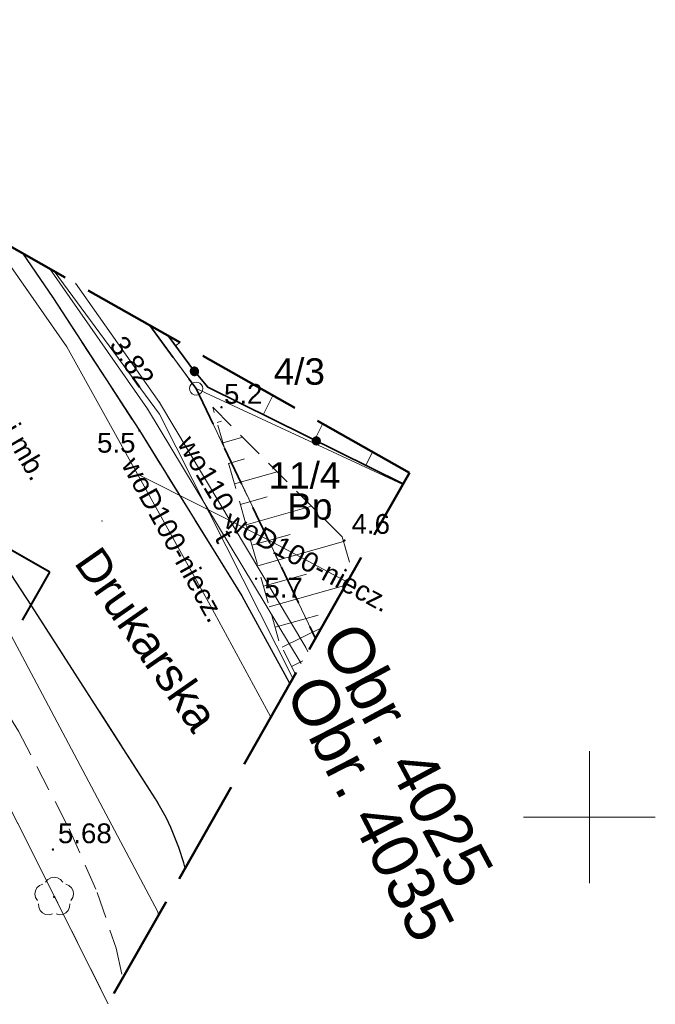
# Model space of a CAD drawing. Extents: x 5477758 to 5478339, y 5918274 to 5918502.
# Tile 41 of 43: x 5477978 to 5478002, y 5918443 to 5918480. Entities that reach past the tile are written whole.
import ezdxf
from ezdxf.enums import TextEntityAlignment as Align

# ---------------------------------------------------------------- set-up
doc = ezdxf.new("R2010")
doc.units = 0
doc.header["$PDSIZE"] = 0.75
for name, pattern in [('PRZER1-1', [2, 1, -1]), ('PRZER2-1', [3, 2, -1]), ('PRZER3-1', [4, 3, -1]), ('PRZER3-2', [5, 3, -2]), ('PRZER4-1', [5, 4, -1])]:
    doc.linetypes.add(name, pattern=pattern)
doc.layers.get('0').update_dxf_attribs({"linetype": 'CONTINUOUS', "lineweight": 13})
for name, color, linetype, lineweight in [('FrameItemsLayer$', 7, 'CONTINUOUS', 0), ('GELULI_O', 7, 'PRZER3-1', 18), ('GEPPGO', 7, 'CONTINUOUS', 18), ('GESDZI', 7, 'CONTINUOUS', 18), ('GESDZI_O', 7, 'CONTINUOUS', 18), ('GESJOB', 7, 'PRZER3-2', 35), ('GESJOB_O', 7, 'PRZER3-2', 35), ('GESUZY', 96, 'PRZER1-1', 18), ('GESUZY_O', 96, 'PRZER1-1', 18), ('GOSRBG', 7, 'CONTINUOUS', 18), ('GSLKOG', 7, 'CONTINUOUS', 35), ('GSLKRW', 7, 'CONTINUOUS', 25), ('GSPPRB', 7, 'CONTINUOUS', 20), ('GSPRDL', 96, 'CONTINUOUS', 18), ('GSPWPN', 7, 'CONTINUOUS', 13), ('GSPWPN_O', 7, 'CONTINUOUS', 13), ('GSPWPS', 7, 'CONTINUOUS', 13), ('GSPWPS_O', 7, 'CONTINUOUS', 13), ('GSSKOA', 7, 'PRZER3-1', 18), ('GSSKOA_O', 7, 'PRZER3-1', 18), ('GSSKOD', 7, 'PRZER2-1', 18), ('GSSZSN', 7, 'PRZER2-1', 18), ('GTGTXT', 7, 'CONTINUOUS', 18), ('GULGPR', 2, 'CONTINUOUS', 18), ('GULTPR', 30, 'CONTINUOUS', 18), ('GULTPR_O', 30, 'CONTINUOUS', 18), ('GULWPR', 5, 'CONTINUOUS', 18), ('GULWPR_O', 5, 'CONTINUOUS', 18), ('GUPPRZ', 7, 'CONTINUOUS', 18), ('GUPPRZ_O', 7, 'CONTINUOUS', 18), ('zakres', 150, 'PRZER4-1', 50)]:
    doc.layers.add(name, color=color, linetype=linetype, lineweight=lineweight)
doc.layers.add('kołnierz', color=11, linetype='CONTINUOUS', lineweight=70, plot=False)
doc.styles.add('GEO-INFO', font='arial.ttf')

# ---------------------------------------------------------------- blocks, each defined once
blk = doc.blocks.new('EPPGS')
at = {"color": 0}
blk.add_lwpolyline([(0, 0.5), (0.154508, 0.475528), (0.293893, 0.404508), (0.404508, 0.293893), (0.475528, 0.154508), (0.5, 0), (0.475528, -0.154508), (0.404508, -0.293893), (0.293893, -0.404508), (0.154508, -0.475528), (0, -0.5), (-0.154508, -0.475528), (-0.293893, -0.404508), (-0.404508, -0.293893), (-0.475528, -0.154508), (-0.5, 0), (-0.475528, 0.154508), (-0.404508, 0.293893), (-0.293893, 0.404508), (-0.154508, 0.475528)], close=True, dxfattribs=at)
blk = doc.blocks.new('KOLO')
blk.add_hatch(color=0).paths.add_polyline_path([(-0.5, 0), (-0.482963, -0.12941), (-0.433013, -0.25), (-0.353553, -0.353553), (-0.25, -0.433013), (-0.12941, -0.482963), (0, -0.5), (0.12941, -0.482963), (0.25, -0.433013), (0.353553, -0.353553), (0.433013, -0.25), (0.482963, -0.12941), (0.5, 0), (0.482963, 0.12941), (0.433013, 0.25), (0.353553, 0.353553), (0.25, 0.433013), (0.12941, 0.482963), (0, 0.5), (-0.12941, 0.482963), (-0.25, 0.433013), (-0.353553, 0.353553), (-0.433013, 0.25), (-0.482963, 0.12941)])
blk = doc.blocks.new('SPDLP')
blk.add_hatch(color=0).paths.add_polyline_path([(0, -0.09), (0.027812, -0.085595), (0.052901, -0.072812), (0.072812, -0.052901), (0.085595, -0.027812), (0.09, 0), (0.085595, 0.027812), (0.072812, 0.052901), (0.052901, 0.072812), (0.027812, 0.085595), (0, 0.09), (-0.027812, 0.085595), (-0.052901, 0.072812), (-0.072812, 0.052901), (-0.085595, 0.027812), (-0.09, 0), (-0.085595, -0.027812), (-0.072812, -0.052901), (-0.052901, -0.072812), (-0.027812, -0.085595)])
at = {"color": 0}
for points in [[(-0.648554, 1.126667), (-0.481106, 1.325358), (-0.255912, 1.454989), (0, 1.5), (0.255912, 1.454989), (0.481106, 1.325358), (0.648554, 1.126667)], [(-1.271938, -0.268652), (-1.40916, -0.048001), (-1.462858, 0.20623), (-1.426585, 0.463525), (-1.304695, 0.693003), (-1.11182, 0.867117), (-0.871109, 0.964971)], [(0.871109, 0.964971), (1.11182, 0.867117), (1.304695, 0.693003), (1.426585, 0.463525), (1.462858, 0.20623), (1.40916, -0.048001), (1.271938, -0.268652)], [(-0.137547, -1.292703), (-0.389802, -1.355024), (-0.648184, -1.327532), (-0.881678, -1.213525), (-1.062258, -1.026689), (-1.168249, -0.78945), (-1.186929, -0.530282)], [(1.186929, -0.530282), (1.168249, -0.78945), (1.062258, -1.026689), (0.881678, -1.213525), (0.648184, -1.327532), (0.389802, -1.355024), (0.137547, -1.292703)]]:
    blk.add_lwpolyline(points, dxfattribs=at)
blk = doc.blocks.new('POINT')
at = {"color": 0}
blk.add_point((0, 0), dxfattribs=at)

msp = doc.modelspace()

# ---------------------------------------------------------------- linework, layer by layer
at = {"layer": 'FrameItemsLayer$', "color": 7, "linetype": 'Continuous', "lineweight": 18}
for points in [[(5478000, 5918447.5), (5478000, 5918452.5)], [(5477997.5, 5918450), (5478002.5, 5918450)]]:
    msp.add_lwpolyline(points, dxfattribs=at)
at = {"layer": 'GESDZI', "color": 7, "linetype": 'Continuous', "lineweight": 18}
for points in [[(5477956.852, 5918483.668), (5477963.46, 5918476), (5477971.4, 5918463.59), (5477981.759, 5918442.93)], [(5477981.759, 5918442.93), (5477971.4, 5918463.59), (5477963.46, 5918476), (5477956.852, 5918483.668)], [(5477983.337, 5918468.641), (5477985.09, 5918466.25), (5477992.927, 5918462.614)], [(5477989.615, 5918456.777), (5477985.09, 5918466.25), (5477983.337, 5918468.641)], [(5477992.927, 5918462.614), (5477985.09, 5918466.25), (5477989.615, 5918456.777)]]:
    msp.add_lwpolyline(points, dxfattribs=at)
at = {"layer": 'GESJOB', "color": 7, "linetype": 'PRZER3-2', "lineweight": 35, "ltscale": 0.5}
msp.add_lwpolyline([(5477983.337, 5918468.641), (5477985.09, 5918466.25), (5477989.615, 5918456.777)], dxfattribs=at)
msp.add_lwpolyline([(5477983.337, 5918468.641), (5477985.09, 5918466.25), (5477989.615, 5918456.777)], dxfattribs=at)
at = {"layer": 'GESUZY', "color": 96, "linetype": 'PRZER1-1', "lineweight": 18, "ltscale": 0.5}
for points in [[(5477956.852, 5918483.668), (5477963.46, 5918476), (5477971.4, 5918463.59), (5477981.759, 5918442.93)], [(5477981.759, 5918442.93), (5477971.4, 5918463.59), (5477963.46, 5918476), (5477956.852, 5918483.668)], [(5477983.337, 5918468.641), (5477985.09, 5918466.25), (5477989.615, 5918456.777)], [(5477989.615, 5918456.777), (5477985.09, 5918466.25), (5477983.337, 5918468.641)]]:
    msp.add_lwpolyline(points, dxfattribs=at)
at = {"layer": 'GOSRBG', "color": 7, "linetype": 'Continuous', "lineweight": 18}
msp.add_lwpolyline([(5477979.714, 5918470.697), (5477983.702, 5918465.286), (5477988.759, 5918455.269)], dxfattribs=at)
at = {"layer": 'GSLKOG', "color": 7, "linetype": 'Continuous', "lineweight": 35}
for points in [[(5477984.027, 5918468.25), (5477985.032, 5918466.893)], [(5477992.94, 5918462.638), (5477985.54, 5918466.301), (5477985.024, 5918466.916)]]:
    msp.add_lwpolyline(points, dxfattribs=at)
at = {"layer": 'GSLKRW', "color": 7, "linetype": 'Continuous', "lineweight": 25}
msp.add_lwpolyline([(5477984.675, 5918448.07, 0.085053), (5477983.326, 5918451.046), (5477978.858, 5918458.003), (5477972.884, 5918467.137), (5477964.404, 5918479.383)], format="xyb", dxfattribs=at)
msp.add_lwpolyline([(5477978.506, 5918471.382), (5477979.66, 5918469.7), (5477982.94, 5918464.66), (5477986.82, 5918458.4), (5477988.46, 5918455.41), (5477988.643, 5918455.063)], dxfattribs=at)
at = {"layer": 'GSPPRB', "color": 7, "linetype": 'Continuous', "lineweight": 20}
for p in [(5477985.032, 5918466.893), (5477983.247, 5918465.481), (5477987.827, 5918460.523), (5477989.249, 5918456.436)]:
    msp.add_point(p, dxfattribs=at)
at = {"layer": 'GSSKOA', "color": 7, "linetype": 'PRZER3-1', "lineweight": 18, "ltscale": 0.5}
msp.add_lwpolyline([(5477984.676, 5918448.072, 0.084576), (5477983.33, 5918451.05), (5477978.86, 5918458), (5477972.88, 5918467.14), (5477964.404, 5918479.383)], format="xyb", dxfattribs=at)
msp.add_lwpolyline([(5477978.506, 5918471.382), (5477979.66, 5918469.7), (5477982.94, 5918464.66), (5477986.82, 5918458.4), (5477988.46, 5918455.41), (5477988.643, 5918455.063)], dxfattribs=at)
at = {"layer": 'GSSKOD', "color": 7, "linetype": 'PRZER2-1', "lineweight": 18, "ltscale": 0.5}
msp.add_lwpolyline([(5477957.805, 5918483.128), (5477958.203, 5918482.622), (5477963.336, 5918475.72), (5477968.236, 5918468.933), (5477970.258, 5918465.638), (5477974.812, 5918459.035), (5477978.364, 5918453.259), (5477980.276, 5918449.561), (5477981.34, 5918447.144), (5477982.062, 5918445.034), (5477982.307, 5918443.897)], dxfattribs=at)
msp.add_lwpolyline([(5477984.675, 5918448.07, 0.085053), (5477983.326, 5918451.046), (5477978.858, 5918458.003), (5477972.884, 5918467.137), (5477964.404, 5918479.383)], format="xyb", dxfattribs=at)
at = {"layer": 'GSSZSN', "color": 7, "linetype": 'PRZER2-1', "lineweight": 18, "ltscale": 0.5}
for points in [[(5477992.94, 5918462.638), (5477985.54, 5918466.301), (5477985.032, 5918466.893), (5477984.027, 5918468.25)], [(5477985.721, 5918465.552), (5477990.624, 5918460.627), (5477991.023, 5918459.259)], [(5477988.852, 5918455.432), (5477988.23, 5918456.691), (5477985.721, 5918465.552)]]:
    msp.add_lwpolyline(points, dxfattribs=at)
at = {"layer": 'GSSZSN', "color": 7, "linetype": 'Continuous', "lineweight": 18, "flags": 128}
for points in [[(5477984.308, 5918467.871), (5477984.475, 5918467.995)], [(5477987.639, 5918465.262), (5477988.002, 5918465.994)], [(5477985.886, 5918464.969), (5477986.048, 5918465.015)], [(5477989.584, 5918464.299), (5477989.892, 5918464.922)], [(5477986.106, 5918464.192), (5477986.862, 5918464.406)], [(5477991.528, 5918463.337), (5477991.782, 5918463.85)], [(5477986.326, 5918463.415), (5477986.92, 5918463.583)], [(5477986.546, 5918462.639), (5477988.165, 5918463.097)], [(5477986.766, 5918461.862), (5477987.791, 5918462.152)], [(5477986.986, 5918461.085), (5477989.468, 5918461.788)], [(5477987.206, 5918460.309), (5477988.662, 5918460.721)], [(5477987.426, 5918459.532), (5477990.675, 5918460.452)], [(5477987.646, 5918458.755), (5477989.273, 5918459.216)], [(5477987.865, 5918457.979), (5477990.762, 5918458.799)], [(5477988.085, 5918457.202), (5477989.72, 5918457.665)], [(5477988.352, 5918456.443), (5477989.844, 5918457.18)], [(5477988.71, 5918455.72), (5477989.134, 5918455.929)]]:
    msp.add_lwpolyline(points, dxfattribs=at)
at = {"layer": 'GULGPR', "color": 2, "linetype": 'Continuous', "lineweight": 18}
msp.add_lwpolyline([(5477963.951, 5918479.64), (5477971.628, 5918469.679), (5477977.854, 5918457.317), (5477983.634, 5918446.418), (5477983.67, 5918446.299)], dxfattribs=at)
at = {"layer": 'GULTPR', "color": 30, "linetype": 'Continuous', "lineweight": 18}
msp.add_lwpolyline([(5477979.541, 5918470.795), (5477983.247, 5918465.481), (5477989.077, 5918455.828)], dxfattribs=at)
at = {"layer": 'GULWPR', "color": 5, "linetype": 'Continuous', "lineweight": 18}
for points in [[(5477977.187, 5918472.131), (5477980.196, 5918467.837), (5477982.87, 5918463.004), (5477985.618, 5918458.036), (5477987.923, 5918453.795)], [(5477980.513, 5918470.243), (5477983.708, 5918465.729), (5477989.249, 5918456.436), (5477989.332, 5918456.277)], [(5477982.87, 5918463.004), (5477987.827, 5918460.523)], [(5477987.827, 5918460.523), (5477990.825, 5918458.909)]]:
    msp.add_lwpolyline(points, dxfattribs=at)
at = {"layer": 'kołnierz', "linetype": 'PRZER4-1', "lineweight": 50}
msp.add_lwpolyline([(5477977.309, 5918380.798), (5477954.837, 5918395.479), (5477993.178, 5918463.057), (5477934.574, 5918496.308), (5477890.354, 5918424.446), (5477901.969, 5918417.467), (5477859.483, 5918348.301), (5477882.168, 5918332.75), (5477926.647, 5918301.778)], close=True, dxfattribs=at)
at = {"layer": 'zakres', "linetype": 'PRZER4-1', "lineweight": 40}
msp.add_lwpolyline([(5477963.54, 5918377.848), (5477941.504, 5918392.244), (5477979.546, 5918459.295), (5477938.033, 5918482.848), (5477904.167, 5918427.813), (5477915.775, 5918420.837), (5477872.982, 5918351.171), (5477887.852, 5918340.978), (5477923.836, 5918315.921)], close=True, dxfattribs=at)

# ---------------------------------------------------------------- block references
at = {"layer": 'GEPPGO', "color": 7, "lineweight": 18, "xscale": 0.5, "yscale": 0.5}
msp.add_blockref('EPPGS', (5477985.09, 5918466.25), dxfattribs=at)
at = {"layer": 'GSLKOG', "color": 7, "lineweight": 35, "xscale": 0.35, "yscale": 0.35}
for p in [(5477985.024, 5918466.916), (5477985.032, 5918466.893), (5477989.648, 5918464.267)]:
    msp.add_blockref('KOLO', p, dxfattribs=at)
at = {"layer": 'GSPRDL', "color": 96, "lineweight": 18, "xscale": 0.5, "yscale": 0.5}
msp.add_blockref('SPDLP', (5477979.711, 5918446.98), dxfattribs=at)
at = {"layer": 'GSPWPN', "color": 7, "lineweight": 13, "xscale": 0.09, "yscale": 0.09}
for p in [(5477986.052, 5918465.543), (5477982.941, 5918464.659), (5477990.714, 5918460.49), (5477987.365, 5918459.044)]:
    msp.add_blockref('KOLO', p, dxfattribs=at)
at = {"layer": 'GSPWPS', "color": 7, "lineweight": 13, "xscale": 0.09, "yscale": 0.09}
msp.add_blockref('KOLO', (5477979.664, 5918448.775), dxfattribs=at)
at = {"layer": 'GTGTXT', "color": 7, "lineweight": 18}
msp.add_blockref('POINT', (5477981.52, 5918461.228), dxfattribs=at)
at = {"layer": 'GUPPRZ', "color": 5, "lineweight": 18}
msp.add_blockref('POINT', (5477983.708, 5918465.729), dxfattribs=at)

# ---------------------------------------------------------------- texts
at = {"layer": 'GELULI_O', "color": 7, "linetype": 'Continuous', "lineweight": 0, "style": 'GEO-INFO'}
msp.add_text('Drukarska', height=1.25, rotation=304.9153, dxfattribs=at).set_placement((5477983.224, 5918456.744), align=Align.MIDDLE_CENTER)
at = {"layer": 'GESDZI_O', "color": 7, "linetype": 'Continuous', "lineweight": 0, "style": 'GEO-INFO'}
for s, p in [('4/3', (5477989.004, 5918466.899)), ('11/4', (5477989.201, 5918462.959))]:
    msp.add_text(s, height=1, dxfattribs=at).set_placement(p, align=Align.MIDDLE_CENTER)
at = {"layer": 'GESJOB_O', "color": 7, "linetype": 'Continuous', "lineweight": 0, "style": 'GEO-INFO'}
for s, rotation, p in [('Obr. 4025', 298.18, (5477993.104, 5918452.36)), ('Obr. 4035', 297.1924, (5477991.701, 5918450.345))]:
    msp.add_text(s, height=1.75, rotation=rotation, dxfattribs=at).set_placement(p, align=Align.MIDDLE_CENTER)
at = {"layer": 'GESUZY_O', "color": 96, "linetype": 'Continuous', "lineweight": 0, "style": 'GEO-INFO'}
msp.add_text('Bp', height=1, dxfattribs=at).set_placement((5477989.405, 5918461.783), align=Align.MIDDLE_CENTER)
at = {"layer": 'GSPWPN_O', "color": 7, "linetype": 'Continuous', "lineweight": 0, "style": 'GEO-INFO'}
for s, p in [('5.2', (5477986.148, 5918465.678)), ('5.5', (5477981.335, 5918463.823)), ('4.6', (5477990.986, 5918460.745)), ('5.7', (5477987.681, 5918458.33))]:
    msp.add_text(s, height=0.75, dxfattribs=at).set_placement(p)
at = {"layer": 'GSPWPS_O', "color": 7, "linetype": 'Continuous', "lineweight": 0, "style": 'GEO-INFO'}
msp.add_text('5.68', height=0.75, dxfattribs=at).set_placement((5477979.854, 5918449.016))
at = {"layer": 'GSSKOA_O', "color": 7, "linetype": 'Continuous', "lineweight": 0, "style": 'GEO-INFO'}
msp.add_text('j.mb.', height=0.75, rotation=300.3581, dxfattribs=at).set_placement((5477978.612, 5918463.853), align=Align.MIDDLE_CENTER)
at = {"layer": 'GULTPR_O', "color": 30, "linetype": 'Continuous', "lineweight": 0, "style": 'GEO-INFO'}
msp.add_text('t', height=0.75, rotation=301.1323, dxfattribs=at).set_placement((5477986.162, 5918460.654), align=Align.MIDDLE_CENTER)
at = {"layer": 'GULWPR_O', "color": 5, "linetype": 'Continuous', "lineweight": 0, "style": 'GEO-INFO'}
for s, rotation, p in [('wo110', 300.8079, (5477985.469, 5918463.036)), ('woD100-niecz.', 298.951, (5477984.244, 5918460.52)), ('woD100-niecz.', 331.7124, (5477989.326, 5918459.716))]:
    msp.add_text(s, height=0.75, rotation=rotation, dxfattribs=at).set_placement(p, align=Align.MIDDLE_CENTER)
at = {"layer": 'GUPPRZ_O', "color": 5, "linetype": 'Continuous', "lineweight": 0, "style": 'GEO-INFO'}
msp.add_text('3.82', height=0.75, rotation=305.2846, dxfattribs=at).set_placement((5477982.075, 5918468.116), align=Align.MIDDLE_LEFT)

doc.saveas('drawing.dxf')
